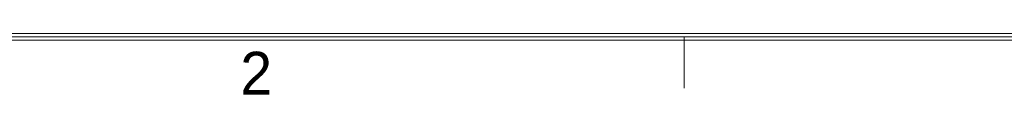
# Model space of a CAD drawing. Header units: millimetres. Extents: x 0 to 427, y 0 to 299.
# Tile 2 of 36: x 73.7 to 138.67, y 0.63 to 4.67. Entities that reach past the tile are written whole.
import ezdxf
from ezdxf.enums import TextEntityAlignment as Align

# ---------------------------------------------------------------- set-up
doc = ezdxf.new("R2010")
doc.units = ezdxf.units.MM
doc.header["$LTSCALE"] = 23.1
doc.header["$MEASUREMENT"] = 0
doc.layers.add('细实线层', color=7, linetype='Continuous', lineweight=18)
doc.styles.add('鸿蒙CAD', font='txt')

# ---------------------------------------------------------------- blocks, each defined once
blk = doc.blocks.new('Plastic_A3')
at = {"layer": '细实线层'}
for p, q in [((647.805, 339.151), (230.157, 339.151)), ((648.257, 338.699), (229.705, 338.699)), ((648.031, 338.925), (229.931, 338.925)), ((342.931, 338.925), (342.931, 335.535))]:
    blk.add_line(p, q, dxfattribs=at)
at = {"layer": '细实线层', "style": '鸿蒙CAD'}
blk.add_text('2', height=2.825, dxfattribs=at).set_placement((313.653, 335.113))
for tag, p in [('V1.0', (231.669, 610.156)), ('XXXN', (538.264, 343.003))]:
    blk.add_attdef(tag, p, '', height=2.5, dxfattribs=at)
for tag, height, p in [('XXXE', 2.5, (540.244, 365.066)), ('XXXC', 2.5, (573.268, 365.066)), ('XXXA', 2.5, (624.026, 365.066)), ('XXXG', 2.5, (497.757, 358.066)), ('mm', 2.5, (540.244, 358.066)), ('XXXD', 2.5, (573.268, 358.066)), ('XXXB', 2.5, (624.026, 358.066)), ('XXXK', 2, (514.008, 357.043)), ('XXXM', 2.5, (501.129, 341.187))]:
    blk.add_attdef(tag, text='', height=height, dxfattribs=at).set_placement(p, align=Align.CENTER)
blk.add_attdef('XXXJ', text='', height=2.5, dxfattribs=at).set_placement((503.315, 352.086), align=Align.MIDDLE_RIGHT)

msp = doc.modelspace()

# ---------------------------------------------------------------- block references
at = {"layer": '细实线层'}
msp.add_blockref('Plastic_A3', (-225.393, -334.482), dxfattribs=at)

doc.saveas('drawing.dxf')
